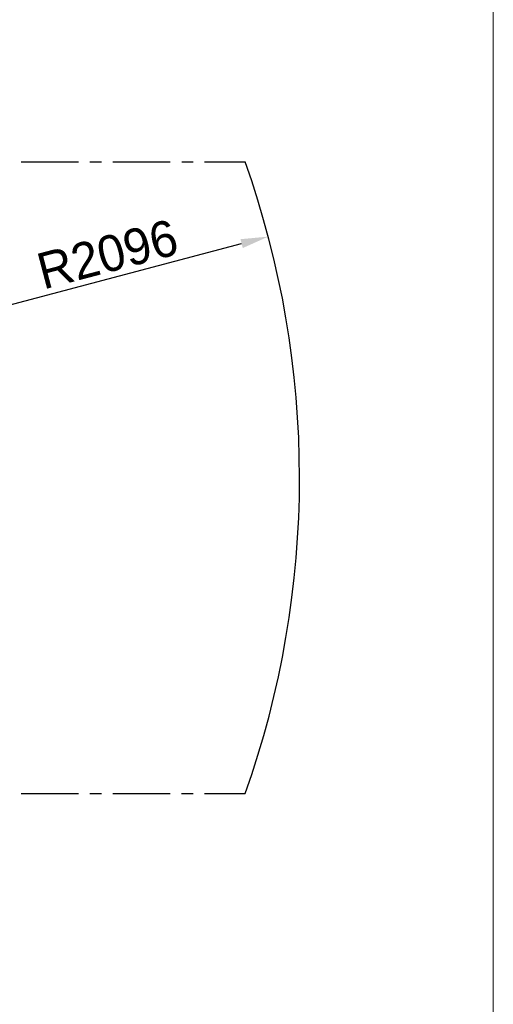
# Model space of a CAD drawing. Header units: millimetres. Extents: x -8713 to 3261, y -18743 to -8704.
# Tile 33 of 154: x -2797 to -1747, y -16561 to -14379. Entities that reach past the tile are written whole.
import ezdxf

# ---------------------------------------------------------------- set-up
doc = ezdxf.new("R2010")
doc.units = ezdxf.units.MM
doc.header["$LTSCALE"] = 10
doc.header["$PDSIZE"] = -1
doc.linetypes.add('CENTER', pattern=[50.8, 31.75, -6.35, 6.35, -6.35])
doc.linetypes.add('CENTERX2', pattern=[20.32, 12.7, -2.54, 2.54, -2.54])
doc.layers.get('Defpoints').update_dxf_attribs({"true_color": 0x5e5e5e})
doc.layers.add('1轮廓实线层', color=7, linetype='Continuous', lineweight=18)
doc.layers.add('图框层', color=7, linetype='Continuous', lineweight=18)
doc.layers.add('中心线层', color=1, linetype='CENTER')
doc.dimstyles.new('ISO-25', dxfattribs={"dimscale": 20, "dimtxt": 4, "dimasz": 3.05, "dimexe": 3, "dimexo": 0.625, "dimtad": 1, "dimdec": 0, "dimtxsty": 'Standard', "dimcen": 2.5, "dimclrd": 1, "dimclre": 1, "dimclrt": 4, "dimadec": 1, "dimazin": 2, "dimtfac": 1, "dimtdec": 0, "dimtmove": 0, "dimatfit": 0, "dimfxl": 1, "dimarcsym": 0})

# ---------------------------------------------------------------- blocks, each defined once
blk = doc.blocks.new('*D173')
at = {"color": 1, "lineweight": -2, "transparency": 16777216}
blk.add_line((-4272.6, -15394.5), (-2305.1, -14875.6), dxfattribs=at)
at = {"color": 1, "lineweight": 20, "transparency": 16777216}
blk.add_solid([(-2307.7, -14865.8), (-2302.5, -14885.4), (-2246.1, -14860.1)], dxfattribs=at)
at = {"layer": 'Defpoints', "color": 0, "lineweight": 20, "transparency": 16777216}
for p in [(-2246.1, -14860.1), (-4272.6, -15394.5)]:
    blk.add_point(p, dxfattribs=at)
at = {"color": 4, "transparency": 16777216, "insert": (-2602.3, -14899.3), "char_height": 80, "attachment_point": 5, "rotation": 14.7735}
blk.add_mtext('R2096', dxfattribs=at)
blk = doc.blocks.new('ZwmFrameMain_A4^_^无分区图框^_^portrait')
at = {"layer": '1轮廓实线层'}
blk.add_line((180, 287), (180, 0), dxfattribs=at)

msp = doc.modelspace()

# ---------------------------------------------------------------- linework, layer by layer
at = {"color": 4}
msp.add_arc((-4272.6, -15394.5), 2095.8, 340.4956, 19.5197, dxfattribs=at)
at = {"layer": '中心线层', "color": 2, "linetype": 'CENTERX2'}
for p, q in [((-6247.9, -14694.2), (-2297.3, -14694.2)), ((-6248.1, -16094.2), (-2297.1, -16094.2))]:
    msp.add_line(p, q, dxfattribs=at)

# ---------------------------------------------------------------- block references
at = {"layer": '图框层', "xscale": 33.8, "yscale": 33.8, "zscale": 33.8}
msp.add_blockref('ZwmFrameMain_A4^_^无分区图框^_^portrait', (-7831.5, -18574), dxfattribs=at)

# ---------------------------------------------------------------- dimensions: what is measured, and where the dimension line sits
dim = msp.add_radius_dim(center=(-4272.6, -15394.5), mpoint=(-2246.1, -14860.1), dimstyle='ISO-25')
dim.commit()
dim.dimension.update_dxf_attribs({"geometry": '*D173', "text_midpoint": (-2588.8, -14950.4), "dimtype": 164})

doc.saveas('drawing.dxf')
